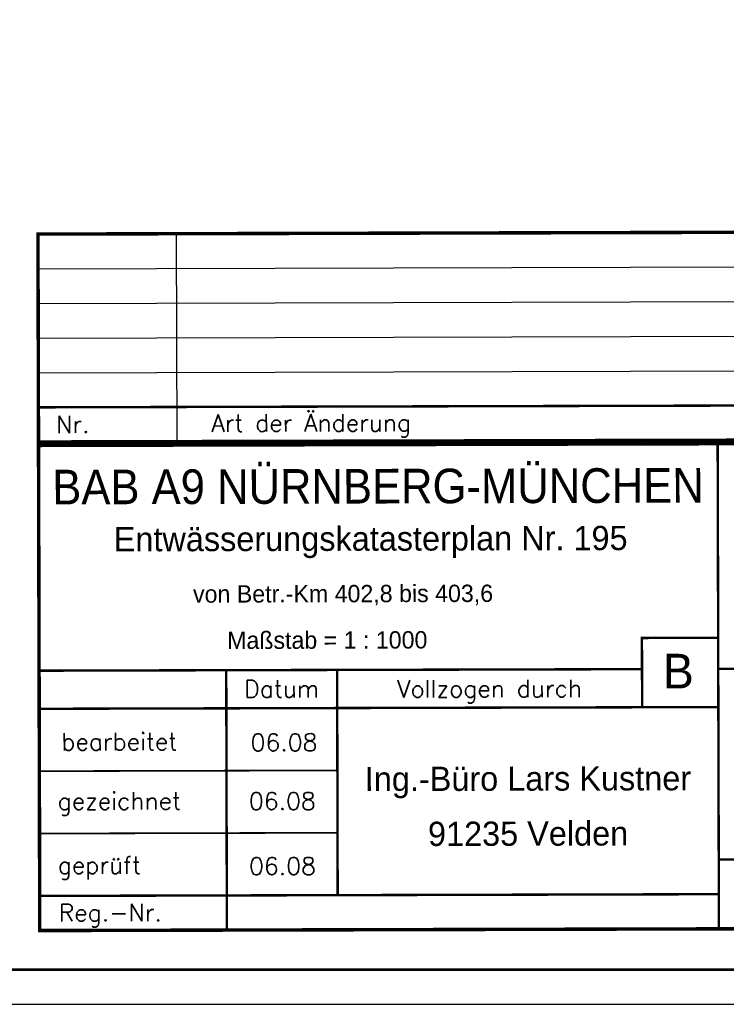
# Model space of a CAD drawing. Extents: x 0 to 1135, y 0 to 420.
# Tile 10 of 36: x 956 to 1058, y 0 to 142. Entities that reach past the tile are written whole.
import ezdxf
from ezdxf.enums import TextEntityAlignment as Align

# ---------------------------------------------------------------- set-up
doc = ezdxf.new("R2010")
doc.units = 0
doc.header["$LTSCALE"] = 2
doc.header["$MEASUREMENT"] = 0
doc.linetypes.add('AUSGEZOGEN', pattern=[0])
for name, color, linetype in [('BAUWOTOP', 250, 'AUSGEZOGEN'), ('LEGENDE', 7, 'AUSGEZOGEN'), ('RAHMEN', 250, 'AUSGEZOGEN')]:
    doc.layers.add(name, color=color, linetype=linetype)
doc.styles.add('ROMANS', font='romans.shx', dxfattribs={"width": 0.8})
doc.styles.add('UNIR-H', font='unir_h.shx', dxfattribs={"width": 0.8})
doc.styles.add('UNIR-O', font='unir_o.shx')

msp = doc.modelspace()

# ---------------------------------------------------------------- linework, layer by layer
at = {"layer": 'LEGENDE'}
for p, q in [((959.08, 106.14), (1124.08, 106.56)), ((959.09, 101.14), (1124.09, 101.56)), ((959.1, 96.14), (1124.1, 96.56)), ((959.12, 91.14), (1124.12, 91.56))]:
    msp.add_line(p, q, dxfattribs=at)
for points, const_width in [([(1124.06, 111.56), (959.06, 111.14)], 0.5), ([(959.06, 111.39), (959.14, 80.89)], 0.5), ([(959.13, 86.14), (1124.13, 86.56)], 0.35), ([(1124.39, 81.06), (958.89, 80.64)], 0.5), ([(959.14, 81.14), (1124.14, 81.56)], 0.5), ([(959.14, 80.89), (959.32, 10.39)], 0.5), ([(1057.32, 10.89), (1057.14, 80.89)], 0.35), ([(1046.24, 42.86), (1046.21, 52.86), (1057.21, 52.89)], 0.35), ([(959.23, 48.14), (1046.23, 48.36)], 0.35), ([(986.32, 10.71), (986.23, 48.21)], 0.35), ([(1002.31, 15.75), (1002.23, 48.25)], 0.35), ([(1057.23, 48.39), (1124.23, 48.56)], 0.35), ([(959.24, 42.64), (1057.24, 42.89)], 0.35), ([(959.26, 33.64), (1002.26, 33.75)], 0.25), ([(959.29, 24.64), (1002.29, 24.75)], 0.25), ([(1057.3, 20.89), (1124.3, 21.06)], 0.35), ([(959.31, 15.64), (1057.31, 15.89)], 0.35), ([(959.07, 10.64), (1124.57, 11.06)], 0.5)]:
    msp.add_lwpolyline(points, dxfattribs=dict(at, const_width=const_width))
msp.add_lwpolyline([(979.14, 81.19), (979.06, 111.19)], dxfattribs=at)
at = {"layer": 'RAHMEN'}
msp.add_line((950, 0), (1135, 0), dxfattribs=at)
at = {"layer": 'RAHMEN', "const_width": 0.35}
msp.add_lwpolyline([(25, 5), (1130, 5), (1130, 415), (25, 415), (25, 5)], dxfattribs=at)

# ---------------------------------------------------------------- texts
at = {"layer": 'BAUWOTOP', "style": 'UNIR-H'}
msp.add_text('von Betr.-Km 402,8 bis 403,6', height=2.5, rotation=0.1472, dxfattribs=at).set_placement((981.44, 57.95))
at = {"layer": 'LEGENDE'}
for s, height, style, p in [('Art der Änderung', 2.5, 'ROMANS', (984.09, 82.61)), ('Nr.', 2.5, 'ROMANS', (961.68, 82.43)), ('Entwässerungskatasterplan Nr. 195', 3.5, 'UNIR-H', (970, 65.35)), ('Maßstab = 1 : 1000', 2.5, 'UNIR-H', (986.36, 51.27)), ('B', 5, 'UNIR-H', (1049.24, 45.57)), ('06.08', 2.5, 'ROMANS', (989.75, 36.53)), ('gezeichnet', 2.5, 'ROMANS', (961.91, 28.06)), ('06.08', 2.5, 'ROMANS', (989.51, 28.06)), ('geprüft', 2.5, 'ROMANS', (961.93, 18.82)), ('06.08', 2.5, 'ROMANS', (989.53, 18.68)), ('Reg.-Nr.', 2.5, 'ROMANS', (962.06, 11.97))]:
    msp.add_text(s, height=height, rotation=0.1472, dxfattribs=dict(at, style=style)).set_placement(p)
at = {"layer": 'LEGENDE', "style": 'UNIR-H', "width": 0.895858}
msp.add_text('BAB A9 NÜRNBERG-MÜNCHEN', height=5, rotation=0.1567, dxfattribs=at).set_placement((961.13, 72.13), (1055.14, 72.39), align=Align.FIT)
at = {"layer": 'LEGENDE'}
for s, height, style, p in [('Vollzogen durch', 2.5, 'ROMANS', (1024.24, 44.3)), ('Datum', 2.5, 'ROMANS', (994.24, 44.27)), ('bearbeitet', 2.5, 'ROMANS', (970.8, 36.65)), ('Ing.-Büro Lars Kustner', 3.5, 'UNIR-O', (1029.77, 30.82)), ('91235 Velden', 3.5, 'UNIR-O', (1029.79, 22.88))]:
    msp.add_text(s, height=height, rotation=0.1472, dxfattribs=dict(at, style=style)).set_placement(p, align=Align.CENTER)

doc.saveas('drawing.dxf')
